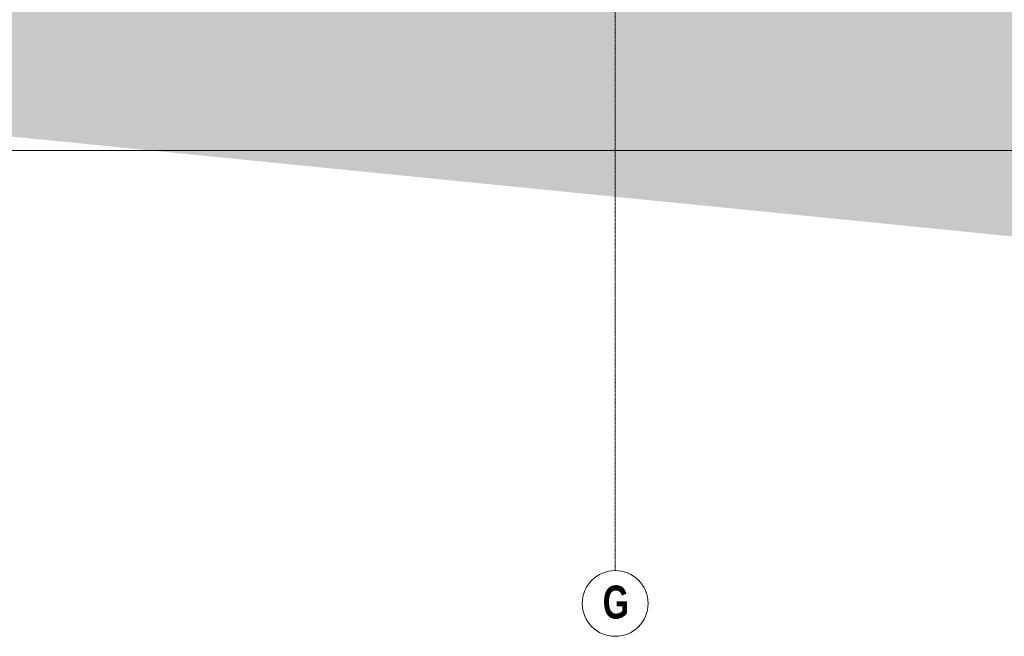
# Model space of a CAD drawing. Header units: metres. Extents: x -58265 to 590738, y -55036 to 35250.
# Tile 63 of 160: x 542495 to 547729, y -55036 to -51756. Entities that reach past the tile are written whole.
import ezdxf

# ---------------------------------------------------------------- set-up
doc = ezdxf.new("R2010")
doc.units = ezdxf.units.M
doc.header["$LTSCALE"] = 0.05
doc.header["$PDSIZE"] = 0.8
doc.linetypes.add('Strichlinie_ eng', pattern=[46, 30, -16])
for name, color, linetype in [('Ansicht Süd_3_A_1_Schraffuren', 7, 'Continuous'), ('Ansicht Süd_3_A_3_Achsen_Raster', 7, 'Continuous'), ('Ansicht Süd_3_A_4_Bemaßung_100', 7, 'Continuous')]:
    doc.layers.add(name, color=color, linetype=linetype)
doc.styles.add('ERSTELLTER_STIL_4', font='txt')

msp = doc.modelspace()

# ---------------------------------------------------------------- hatches: boundary and pattern name
at = {"layer": 'Ansicht Süd_3_A_1_Schraffuren', "linetype": 'Continuous', "lineweight": 18}
msp.add_hatch(color=9, dxfattribs=at).paths.add_polyline_path([(514049.5, -50686.1), (514049.5, -51551.1), (522644.4, -52952.6), (535804.2, -51713.8), (549514.4, -53082.8), (561141.9, -51988), (569574.8, -52564.9), (581633.5, -51759.6), (586181.4, -52952.6), (590713.8, -51299.2), (590713.8, -50686.1)])

# ---------------------------------------------------------------- linework, layer by layer
at = {"layer": 'Ansicht Süd_3_A_3_Achsen_Raster', "color": 7, "linetype": 'Strichlinie_ eng', "lineweight": 15}
for p, q in [((545660.9, -38686.1), (545660.9, -53686.1)), ((545660.9, -53686.1), (545660.9, -54686.1))]:
    msp.add_line(p, q, dxfattribs=at)
at = {"layer": 'Ansicht Süd_3_A_3_Achsen_Raster', "color": 7, "linetype": 'Continuous', "lineweight": 15}
msp.add_circle((545660.9, -54861.1), 175, dxfattribs=at)
at = {"layer": 'Ansicht Süd_3_A_3_Achsen_Raster', "color": 7, "linetype": 'Strichlinie_ eng', "lineweight": 15}
msp.add_point((545660.9, -53686.1), dxfattribs=at)
msp.add_point((545660.9, -53686.1), dxfattribs=at)
at = {"layer": 'Ansicht Süd_3_A_4_Bemaßung_100', "color": 7, "linetype": 'Continuous', "lineweight": 15}
msp.add_line((519860.9, -52452.1), (583560.9, -52452.1), dxfattribs=at)

# ---------------------------------------------------------------- texts
at = {"layer": 'Ansicht Süd_3_A_3_Achsen_Raster', "color": 7, "linetype": 'Continuous', "lineweight": 20, "insert": (545594.3, -54766.4), "char_height": 175, "attachment_point": 1, "style": 'ERSTELLTER_STIL_4'}
msp.add_mtext('\\A1;{\\pql;\\pt0;\\fSwis721 LtCn BT|b1|i0|c0|p0;\\W1.000000;G}', dxfattribs=at)

doc.saveas('drawing.dxf')
